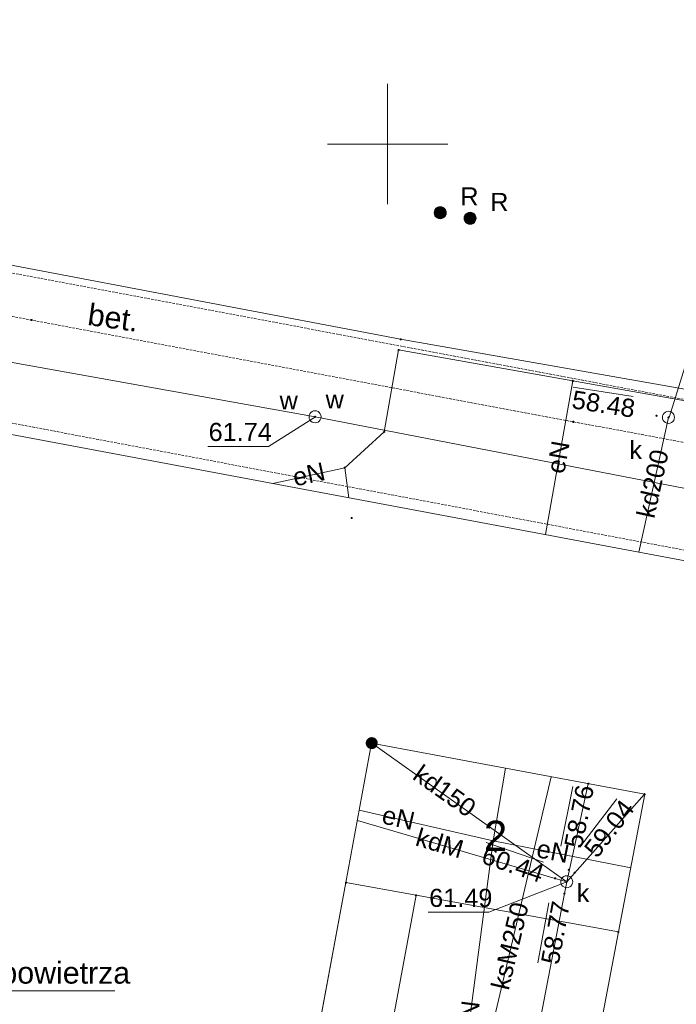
# Paper-space layout 'A-01 PLAN SYTUACYJNY' of a CAD drawing. Header units: millimetres. Extents: x 0 to 900, y 0 to 750.
# Tile 32 of 105: x 365 to 419, y 521 to 603. Entities that reach past the tile are written whole.
import ezdxf
from ezdxf.xclip import XClip

# ---------------------------------------------------------------- set-up
doc = ezdxf.new("R2010")
doc.units = ezdxf.units.MM
doc.header["$MEASUREMENT"] = 0
doc.header["$XCLIPFRAME"] = 0
doc.linetypes.add('PRZER2-1', pattern=[1.5, 1, -0.5])
doc.linetypes.add('PRZER4-1', pattern=[5000, 4000, -1000])
doc.layers.add('A_mapa_Nr_pióra__2', color=8, linetype='Continuous', lineweight=13)
doc.layers.add('A_podrys', color=7, linetype='Continuous')
doc.styles.add('STYL_AUTOMATYCZNY_1', font='arial.ttf')

# ---------------------------------------------------------------- blocks, each defined once
blk = doc.blocks.new('Rysunek_3_3', base_point=(-1239.757, 488.381))
at = {"layer": 'A_mapa_Nr_pióra__2', "linetype": 'Continuous', "lineweight": 13}
for points in [[(399.357, 586.875), (399.374, 586.746), (399.424, 586.625), (399.504, 586.522), (399.607, 586.442), (399.728, 586.393), (399.857, 586.375), (399.987, 586.393), (400.107, 586.442), (400.211, 586.522), (400.29, 586.625), (400.34, 586.746), (400.357, 586.875), (400.34, 587.005), (400.29, 587.125), (400.211, 587.229), (400.107, 587.308), (399.987, 587.358), (399.857, 587.375), (399.728, 587.358), (399.607, 587.308), (399.504, 587.229), (399.424, 587.125), (399.374, 587.005)], [(401.837, 586.415), (401.854, 586.286), (401.904, 586.165), (401.984, 586.062), (402.087, 585.982), (402.208, 585.933), (402.337, 585.915), (402.467, 585.933), (402.587, 585.982), (402.691, 586.062), (402.77, 586.165), (402.82, 586.286), (402.837, 586.415), (402.82, 586.545), (402.77, 586.665), (402.691, 586.769), (402.587, 586.848), (402.467, 586.898), (402.337, 586.915), (402.208, 586.898), (402.087, 586.848), (401.984, 586.769), (401.904, 586.665), (401.854, 586.545)], [(389.387, 569.955), (389.39, 569.932), (389.399, 569.91), (389.414, 569.892), (389.432, 569.878), (389.454, 569.869), (389.477, 569.865), (389.5, 569.869), (389.522, 569.878), (389.541, 569.892), (389.555, 569.91), (389.564, 569.932), (389.567, 569.955), (389.564, 569.979), (389.555, 570), (389.541, 570.019), (389.522, 570.033), (389.5, 570.042), (389.477, 570.045), (389.454, 570.042), (389.432, 570.033), (389.414, 570.019), (389.399, 570), (389.39, 569.979)], [(417.708, 570.038), (417.711, 570.014), (417.72, 569.993), (417.735, 569.974), (417.753, 569.96), (417.775, 569.951), (417.798, 569.948), (417.822, 569.951), (417.843, 569.96), (417.862, 569.974), (417.876, 569.993), (417.885, 570.014), (417.888, 570.038), (417.885, 570.061), (417.876, 570.083), (417.862, 570.101), (417.843, 570.115), (417.822, 570.124), (417.798, 570.128), (417.775, 570.124), (417.753, 570.115), (417.735, 570.101), (417.72, 570.083), (417.711, 570.061)], [(418.7, 569.908), (418.703, 569.884), (418.712, 569.863), (418.726, 569.844), (418.745, 569.83), (418.767, 569.821), (418.79, 569.818), (418.813, 569.821), (418.835, 569.83), (418.854, 569.844), (418.868, 569.863), (418.877, 569.884), (418.88, 569.908), (418.877, 569.931), (418.868, 569.953), (418.854, 569.971), (418.835, 569.986), (418.813, 569.995), (418.79, 569.998), (418.767, 569.995), (418.745, 569.986), (418.726, 569.971), (418.712, 569.953), (418.703, 569.931)], [(393.677, 542.895), (393.694, 542.766), (393.744, 542.645), (393.824, 542.542), (393.927, 542.462), (394.048, 542.413), (394.177, 542.395), (394.307, 542.413), (394.427, 542.462), (394.531, 542.542), (394.61, 542.645), (394.66, 542.766), (394.677, 542.895), (394.66, 543.025), (394.61, 543.145), (394.531, 543.249), (394.427, 543.328), (394.307, 543.378), (394.177, 543.395), (394.048, 543.378), (393.927, 543.328), (393.824, 543.249), (393.744, 543.145), (393.694, 543.025)], [(410.433, 532.385), (410.436, 532.362), (410.445, 532.34), (410.459, 532.322), (410.478, 532.307), (410.5, 532.298), (410.523, 532.295), (410.546, 532.298), (410.568, 532.307), (410.587, 532.322), (410.601, 532.34), (410.61, 532.362), (410.613, 532.385), (410.61, 532.409), (410.601, 532.43), (410.587, 532.449), (410.568, 532.463), (410.546, 532.472), (410.523, 532.475), (410.5, 532.472), (410.478, 532.463), (410.459, 532.449), (410.445, 532.43), (410.436, 532.409)], [(409.299, 531.682), (409.302, 531.658), (409.311, 531.637), (409.325, 531.618), (409.344, 531.604), (409.365, 531.595), (409.389, 531.592), (409.412, 531.595), (409.434, 531.604), (409.452, 531.618), (409.467, 531.637), (409.476, 531.658), (409.479, 531.682), (409.476, 531.705), (409.467, 531.727), (409.452, 531.745), (409.434, 531.76), (409.412, 531.769), (409.389, 531.772), (409.365, 531.769), (409.344, 531.76), (409.325, 531.745), (409.311, 531.727), (409.302, 531.705)], [(410.924, 532.147), (410.927, 532.124), (410.936, 532.102), (410.95, 532.084), (410.969, 532.069), (410.99, 532.06), (411.014, 532.057), (411.037, 532.06), (411.059, 532.069), (411.077, 532.084), (411.092, 532.102), (411.101, 532.124), (411.104, 532.147), (411.101, 532.17), (411.092, 532.192), (411.077, 532.211), (411.059, 532.225), (411.037, 532.234), (411.014, 532.237), (410.99, 532.234), (410.969, 532.225), (410.95, 532.211), (410.936, 532.192), (410.927, 532.17)], [(410.258, 531.4), (410.261, 531.377), (410.27, 531.355), (410.284, 531.337), (410.303, 531.322), (410.325, 531.313), (410.348, 531.31), (410.371, 531.313), (410.393, 531.322), (410.412, 531.337), (410.426, 531.355), (410.435, 531.377), (410.438, 531.4), (410.435, 531.424), (410.426, 531.445), (410.412, 531.464), (410.393, 531.478), (410.371, 531.487), (410.348, 531.49), (410.325, 531.487), (410.303, 531.478), (410.284, 531.464), (410.27, 531.445), (410.261, 531.424)], [(410.07, 530.418), (410.073, 530.395), (410.082, 530.373), (410.096, 530.354), (410.115, 530.34), (410.137, 530.331), (410.16, 530.328), (410.183, 530.331), (410.205, 530.34), (410.224, 530.354), (410.238, 530.373), (410.247, 530.395), (410.25, 530.418), (410.247, 530.441), (410.238, 530.463), (410.224, 530.482), (410.205, 530.496), (410.183, 530.505), (410.16, 530.508), (410.137, 530.505), (410.115, 530.496), (410.096, 530.482), (410.082, 530.463), (410.073, 530.441)]]:
    blk.add_hatch(color=8, dxfattribs=at).paths.add_polyline_path(points)
at = {"layer": 'A_mapa_Nr_pióra__2', "color": 8, "linetype": 'PRZER2-1', "lineweight": 13, "ltscale": 0.2, "flags": 128}
blk.add_lwpolyline([(349.882, 584.594), (358.455, 629.912), (466.497, 609.455), (497.917, 603.515), (496.557, 594.455), (490.764, 558.126)], close=True, dxfattribs=at)
at = {"layer": 'A_mapa_Nr_pióra__2', "color": 8, "linetype": 'Continuous', "lineweight": 13, "ltscale": 0.2, "flags": 128}
for points in [[(232.024, 505.082), (242.09, 559.414), (243.283, 565.008), (234.07, 567.396), (226.734, 571.577), (224.983, 576.268), (230.226, 608.747), (231.043, 613.07), (234.965, 618.74), (242.95, 622.217), (258.414, 619.495), (263.398, 617.331), (266.853, 615.151), (268.633, 610.031), (270.381, 600.44), (273.988, 599.752), (286.003, 597.461), (311.354, 592.629), (316.063, 591.731), (340.425, 587.087), (364.002, 582.593), (396.569, 576.385), (449.862, 567.027)], [(395.497, 587.575), (395.497, 597.575)], [(400.497, 592.575), (390.497, 592.575)], [(232.577, 486.555), (248.877, 571.875), (250.057, 571.655), (253.297, 589.295), (288.701, 582.661), (290.429, 591.879), (303.501, 589.429), (301.773, 580.211), (445.817, 553.215)], [(232.577, 486.555), (248.877, 571.875), (250.057, 571.655), (253.297, 589.295), (288.701, 582.661), (301.773, 580.211), (445.817, 553.215)], [(303.366, 588.707), (351.804, 580.561), (351.097, 576.827), (389.477, 569.955), (455.921, 557.093), (452.28, 540.06)], [(418.843, 569.887), (420.669, 575.768), (425.709, 575.768)], [(392.281, 563.249), (391.935, 565.73), (395.206, 568.705), (396.411, 575.498), (410.859, 572.934), (447.861, 566.367), (449.687, 566.043), (453.116, 565.333)], [(408.597, 560.191), (410.859, 572.934)], [(410.878, 572.406), (415.86, 571.641)], [(389.527, 569.939), (385.612, 567.502), (380.572, 567.502)], [(416.342, 558.739), (418.79, 569.908)], [(385.98, 564.43), (391.935, 565.73)], [(394.177, 542.895), (410.348, 531.4)], [(394.969, 475.294), (399.515, 498.859), (404.257, 534.799), (405.285, 540.815)], [(402.177, 510.884), (402.397, 511.855), (409.05, 540.11)], [(409.875, 534.354), (410.861, 539.296)], [(410.348, 531.4), (412.131, 539.533)], [(416.812, 538.656), (410.348, 531.4)], [(411.44, 534.267), (414.498, 538.273)], [(404.257, 534.799), (393.147, 537.33)], [(392.992, 536.492), (409.397, 531.675), (410.348, 531.4)], [(404.257, 534.799), (415.655, 532.566)], [(403.657, 534.662), (408.428, 533.036)], [(410.348, 531.4), (403.902, 528.866), (398.862, 528.866)], [(399.073, 472.57), (399.257, 473.555), (410.157, 530.415), (410.348, 531.4)], [(407.947, 524.69), (408.862, 529.646)], [(340.38, 519.235), (353.081, 522.356), (372.881, 522.356)]]:
    blk.add_lwpolyline(points, dxfattribs=at)
for points in [[(399.857, 587.375), (399.987, 587.358), (400.107, 587.308), (400.211, 587.229), (400.29, 587.125), (400.34, 587.005), (400.357, 586.875), (400.34, 586.746), (400.29, 586.625), (400.211, 586.522), (400.107, 586.442), (399.987, 586.393), (399.857, 586.375), (399.728, 586.393), (399.607, 586.442), (399.504, 586.522), (399.424, 586.625), (399.374, 586.746), (399.357, 586.875), (399.374, 587.005), (399.424, 587.125), (399.504, 587.229), (399.607, 587.308), (399.728, 587.358)], [(402.337, 586.915), (402.467, 586.898), (402.587, 586.848), (402.691, 586.769), (402.77, 586.665), (402.82, 586.545), (402.837, 586.415), (402.82, 586.286), (402.77, 586.165), (402.691, 586.062), (402.587, 585.982), (402.467, 585.933), (402.337, 585.915), (402.208, 585.933), (402.087, 585.982), (401.984, 586.062), (401.904, 586.165), (401.854, 586.286), (401.837, 586.415), (401.854, 586.545), (401.904, 586.665), (401.984, 586.769), (402.087, 586.848), (402.208, 586.898)], [(365.912, 577.96), (365.912, 577.991), (365.941, 578.02), (365.973, 578.02), (366.002, 577.991), (366.002, 577.96), (365.973, 577.93), (365.941, 577.93)], [(396.524, 576.369), (396.524, 576.4), (396.553, 576.43), (396.585, 576.43), (396.614, 576.4), (396.614, 576.369), (396.585, 576.34), (396.553, 576.34)], [(396.366, 575.483), (396.366, 575.514), (396.395, 575.543), (396.427, 575.543), (396.456, 575.514), (396.456, 575.483), (396.427, 575.453), (396.395, 575.453)], [(410.814, 572.918), (410.814, 572.95), (410.843, 572.979), (410.875, 572.979), (410.904, 572.95), (410.904, 572.918), (410.875, 572.889), (410.843, 572.889)], [(389.477, 570.455), (389.607, 570.438), (389.727, 570.388), (389.831, 570.309), (389.91, 570.205), (389.96, 570.085), (389.977, 569.955), (389.96, 569.826), (389.91, 569.705), (389.831, 569.602), (389.727, 569.522), (389.607, 569.473), (389.477, 569.455), (389.348, 569.473), (389.227, 569.522), (389.124, 569.602), (389.044, 569.705), (388.994, 569.826), (388.977, 569.955), (388.994, 570.085), (389.044, 570.205), (389.124, 570.309), (389.227, 570.388), (389.348, 570.438)], [(389.477, 570.455), (389.607, 570.438), (389.727, 570.388), (389.831, 570.309), (389.91, 570.205), (389.96, 570.085), (389.977, 569.955), (389.96, 569.826), (389.91, 569.705), (389.831, 569.602), (389.727, 569.522), (389.607, 569.473), (389.477, 569.455), (389.348, 569.473), (389.227, 569.522), (389.124, 569.602), (389.044, 569.705), (388.994, 569.826), (388.977, 569.955), (388.994, 570.085), (389.044, 570.205), (389.124, 570.309), (389.227, 570.388), (389.348, 570.438)], [(418.79, 570.408), (418.919, 570.391), (419.04, 570.341), (419.143, 570.261), (419.223, 570.158), (419.273, 570.037), (419.29, 569.908), (419.273, 569.778), (419.223, 569.658), (419.143, 569.554), (419.04, 569.475), (418.919, 569.425), (418.79, 569.408), (418.66, 569.425), (418.54, 569.475), (418.436, 569.554), (418.357, 569.658), (418.307, 569.778), (418.29, 569.908), (418.307, 570.037), (418.357, 570.158), (418.436, 570.261), (418.54, 570.341), (418.66, 570.391)], [(410.852, 569.52), (410.852, 569.551), (410.881, 569.58), (410.913, 569.58), (410.942, 569.551), (410.942, 569.52), (410.913, 569.49), (410.881, 569.49)], [(395.161, 568.689), (395.161, 568.721), (395.19, 568.75), (395.222, 568.75), (395.251, 568.721), (395.251, 568.689), (395.222, 568.66), (395.19, 568.66)], [(391.89, 565.715), (391.89, 565.746), (391.919, 565.775), (391.951, 565.775), (391.98, 565.746), (391.98, 565.715), (391.951, 565.685), (391.919, 565.685)], [(392.471, 561.549), (392.471, 561.581), (392.5, 561.61), (392.532, 561.61), (392.561, 561.581), (392.561, 561.549), (392.532, 561.52), (392.5, 561.52)], [(392.037, 531.335), (394.167, 542.886), (416.816, 538.661), (414.637, 527.235), (403.542, 468.769), (381.184, 472.836)], [(392.037, 531.335), (394.167, 542.886), (416.816, 538.661), (414.637, 527.235), (397.857, 530.275)], [(394.122, 542.87), (394.122, 542.902), (394.151, 542.931), (394.182, 542.931), (394.212, 542.902), (394.212, 542.87), (394.182, 542.841), (394.151, 542.841)], [(412.086, 539.517), (412.086, 539.549), (412.115, 539.578), (412.147, 539.578), (412.176, 539.549), (412.176, 539.517), (412.147, 539.488), (412.115, 539.488)], [(416.771, 538.645), (416.771, 538.677), (416.8, 538.706), (416.832, 538.706), (416.861, 538.677), (416.861, 538.645), (416.832, 538.616), (416.8, 538.616)], [(404.212, 534.783), (404.212, 534.815), (404.241, 534.844), (404.273, 534.844), (404.302, 534.815), (404.302, 534.783), (404.273, 534.754), (404.241, 534.754)], [(409.352, 531.66), (409.352, 531.691), (409.381, 531.72), (409.413, 531.72), (409.442, 531.691), (409.442, 531.66), (409.413, 531.63), (409.381, 531.63)], [(410.348, 531.9), (410.478, 531.883), (410.598, 531.833), (410.702, 531.754), (410.781, 531.65), (410.831, 531.53), (410.848, 531.4), (410.831, 531.271), (410.781, 531.15), (410.702, 531.047), (410.598, 530.967), (410.478, 530.917), (410.348, 530.9), (410.219, 530.917), (410.098, 530.967), (409.995, 531.047), (409.915, 531.15), (409.865, 531.271), (409.848, 531.4), (409.865, 531.53), (409.915, 531.65), (409.995, 531.754), (410.098, 531.833), (410.219, 531.883)], [(397.857, 530.275), (392.037, 531.335), (381.184, 472.836), (403.542, 468.769), (414.637, 527.235)], [(391.992, 531.32), (391.992, 531.351), (392.021, 531.38), (392.053, 531.38), (392.082, 531.351), (392.082, 531.32), (392.053, 531.29), (392.021, 531.29)], [(397.812, 530.26), (397.812, 530.291), (397.841, 530.32), (397.873, 530.32), (397.902, 530.291), (397.902, 530.26), (397.873, 530.23), (397.841, 530.23)], [(410.112, 530.4), (410.112, 530.431), (410.141, 530.46), (410.173, 530.46), (410.202, 530.431), (410.202, 530.4), (410.173, 530.37), (410.141, 530.37)], [(414.592, 527.22), (414.592, 527.251), (414.621, 527.28), (414.653, 527.28), (414.682, 527.251), (414.682, 527.22), (414.653, 527.19), (414.621, 527.19)]]:
    blk.add_lwpolyline(points, close=True, dxfattribs=at)
at = {"layer": 'A_mapa_Nr_pióra__2', "color": 8, "linetype": 'PRZER2-1', "lineweight": 13, "ltscale": 0.2, "flags": 128}
blk.add_lwpolyline([(425.877, 566.755), (410.897, 569.535), (365.957, 577.975), (346.897, 581.475), (345.277, 572.975), (363.257, 569.635), (424.257, 558.115), (424.517, 559.875)], dxfattribs=at)
at = {"layer": 'A_mapa_Nr_pióra__2', "color": 8, "linetype": 'PRZER4-1', "lineweight": 13, "ltscale": 0.2, "flags": 128}
blk.add_lwpolyline([(397.857, 530.275), (389.257, 483.955), (405.857, 480.955), (403.542, 468.769), (381.184, 472.836), (392.037, 531.335)], close=True, dxfattribs=at)
at = {"layer": 'A_mapa_Nr_pióra__2', "color": 8, "linetype": 'Continuous', "lineweight": 13, "attachment_point": 7, "style": 'STYL_AUTOMATYCZNY_1'}
for s, insert, char_height in [('\\A1;{\\pql;\\fArial|b0|i0|c238|p0;\\W1.000000;R}', (401.522, 587.484), 1.5), ('\\A1;{\\pql;\\fArial|b0|i0|c238|p0;\\W1.000000;R}', (404.002, 587.024), 1.5), ('\\A1;{\\pql;\\fArial|b0|i0|c238|p0;\\W1.000000;w}', (386.537, 570.564), 1.5), ('\\A1;{\\pql;\\fArial|b0|i0|c238|p0;\\W1.000000;w}', (390.353, 570.646), 1.5), ('\\A1;{\\pql;\\fArial|b0|i0|c238|p0;\\W1.000000;61.74}', (380.65, 567.93), 1.5), ('\\A1;{\\pql;\\fArial|b0|i0|c238|p0;\\W1.000000;k}', (415.543, 566.458), 1.5), ('\\A1;{\\pql;\\fArial|b0|i0|c238|p0;\\W1.000000;2}', (403.478, 533.959), 2.5), ('\\A1;{\\pql;\\fArial|b0|i0|c238|p0;\\W1.000000;61.49}', (398.94, 529.294), 1.5), ('\\A1;{\\pql;\\fArial|b0|i0|c238|p0;\\W1.000000;k}', (411.185, 529.715), 1.5), ('\\A1;{\\pql;\\fArial|b0|i0|c238|p0;\\W1.000000;czerpnia powietrza}', (353.18, 522.409), 1.8)]:
    blk.add_mtext(s, dxfattribs=dict(at, insert=insert, char_height=char_height))
for s, insert, char_height, rotation in [('\\A1;{\\pql;\\fArial|b0|i0|c238|p0;\\W1.000000;bet.}', (370.535, 577.558), 1.8, 351.91395), ('\\A1;{\\pql;\\fArial|b0|i0|c238|p0;\\W1.000000;58.48}', (410.697, 570.651), 1.5, 351.26887), ('\\A1;{\\pql;\\fArial|b0|i0|c238|p0;\\W1.000000;eN}', (410.155, 565.157), 1.5, 79.93573), ('\\A1;{\\pql;\\fArial|b0|i0|c238|p0;\\W1.000000;kd200}', (417.62, 561.455), 1.5, 77.63499), ('\\A1;{\\pql;\\fArial|b0|i0|c238|p0;\\W1.000000;eN}', (387.82, 564.15), 1.5, 12.31986), ('\\A1;{\\pql;\\fArial|b0|i0|c238|p0;\\W1.000000;kd150}', (397.457, 539.963), 1.5, 324.59247), ('\\A1;{\\pql;\\fArial|b0|i0|c238|p0;\\W1.000000;58.76}', (411.62, 534.094), 1.5, 78.71559), ('\\A1;{\\pql;\\fArial|b0|i0|c238|p0;\\W1.000000;eN}', (394.918, 536.244), 1.5, 347.16566), ('\\A1;{\\pql;\\fArial|b0|i0|c238|p0;\\W1.000000;59.04}', (412.893, 533.267), 1.5, 52.64309), ('\\A1;{\\pql;\\fArial|b0|i0|c238|p0;\\W1.000000;kdM}', (397.701, 534.415), 1.5, 343.65133), ('\\A1;{\\pql;\\fArial|b0|i0|c238|p0;\\W1.000000;60.44}', (403.163, 532.969), 1.5, 341.18199), ('\\A1;{\\pql;\\fArial|b0|i0|c238|p0;\\W1.000000;eN}', (407.749, 533.436), 1.5, 348.91599), ('\\A1;{\\pql;\\fArial|b0|i0|c238|p0;\\W1.000000;ksM250}', (405.549, 522.332), 1.5, 76.75), ('\\A1;{\\pql;\\fArial|b0|i0|c238|p0;\\W1.000000;58.77}', (409.696, 524.455), 1.5, 79.53779), ('\\A1;{\\pql;\\fArial|b0|i0|c238|p0;\\W1.000000;eN}', (402.814, 518.771), 1.5, 82.48413)]:
    blk.add_mtext(s, dxfattribs=dict(at, insert=insert, char_height=char_height, rotation=rotation))

psp = doc.layouts.new('A-01 PLAN SYTUACYJNY')

# ---------------------------------------------------------------- block references
at = {"layer": 'A_podrys', "color": 37, "linetype": 'Continuous', "lineweight": 5, "true_color": 0x656532}
ref = psp.add_blockref('Rysunek_3_3', (-1239.757, 488.381), dxfattribs=at)
XClip(ref).set_block_clipping_path([(29.90003743, 157.4723136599), (895.1, 745.1)])

doc.saveas('drawing.dxf')
